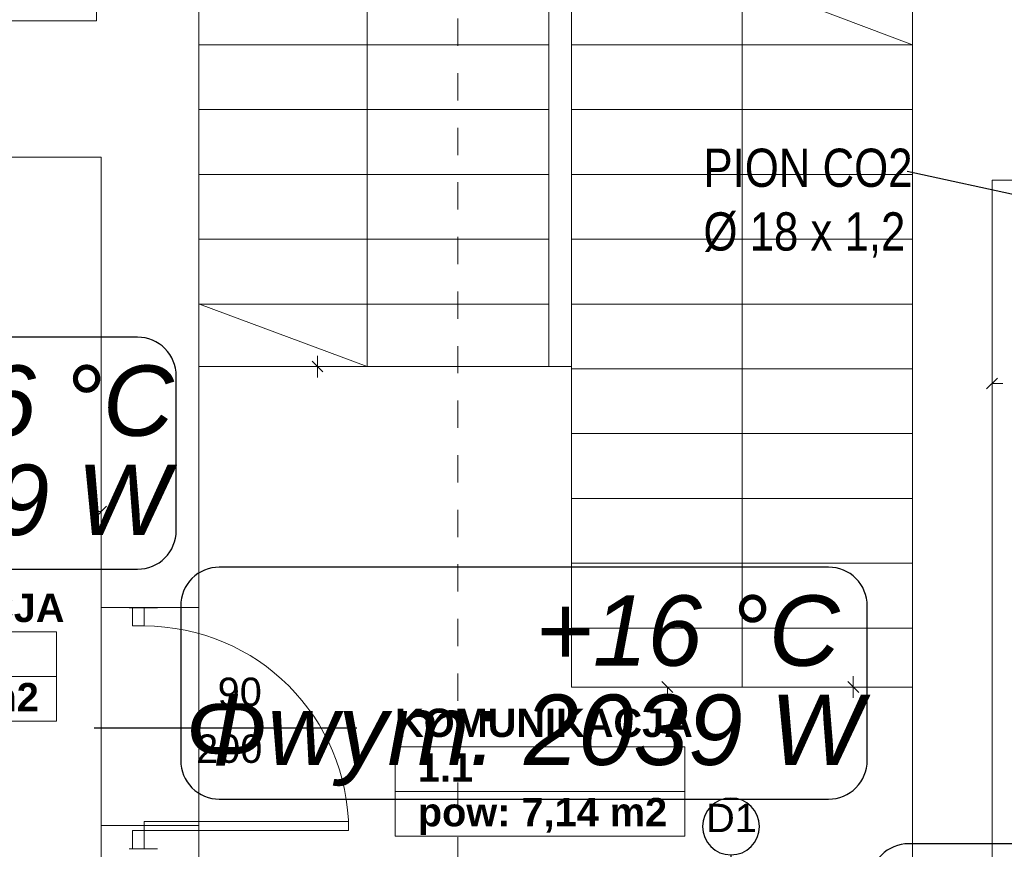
# Model space of a CAD drawing. Header units: millimetres. Extents: x 204754 to 495640, y -178579 to -98814.
# Tile 84 of 179: x 265347 to 269678, y -130082 to -126434. Entities that reach past the tile are written whole.
import ezdxf
from ezdxf import colors
from ezdxf.entities.mleader import LeaderData, LeaderLine
from ezdxf.enums import TextEntityAlignment as Align
from ezdxf.lldxf.tags import DXFTag
from ezdxf.math import Vec2, Vec3

# ---------------------------------------------------------------- set-up
doc = ezdxf.new("R2010")
doc.units = ezdxf.units.MM
doc.header["$MEASUREMENT"] = 0
doc.linetypes.add('Przerywana', pattern=[240, 120, -120])
doc.layers.get('0').update_dxf_attribs({"color": 252, "lineweight": 5})
for name, color, linetype, lineweight in [('840-G Znaczniki ogólne_Nr_pióra__3', 252, 'Continuous', 5), ('IS_opisy', 7, 'Continuous', 35), ('Nowe_! NAZWY POM', 252, 'Continuous', 5), ('Nowe_! NAZWY POM_Nr_pióra__19', 252, 'Continuous', 5), ('Nowe_220-A Ściany', 252, 'Continuous', 5), ('Nowe_220-A Ściany_Nr_pióra__93', 252, 'Continuous', 5), ('Nowe_Drzwi ARCHICAD_Nr_pióra__168', 252, 'Continuous', 5), ('Nowe_Metryczki pomieszczeń ARCHICADa_Nr_pióra__13', 252, 'Continuous', 5), ('Nowe_Nowe_220(1)-A Ściany zewnętrzne_Nr_pióra__57', 252, 'Continuous', 5), ('Nowe_Znaczniki drzwi ARCHICADa', 252, 'Continuous', 5), ('Nowe_Znaczniki drzwi ARCHICADa_Nr_pióra__111', 252, 'Continuous', 5), ('Nowe_Znaczniki drzwi ARCHICADa_Nr_pióra__141', 252, 'Continuous', 5)]:
    doc.layers.add(name, color=color, linetype=linetype, lineweight=lineweight)
doc.layers.add('IS_Text_Konstrukcji', color=7, linetype='Continuous')
doc.styles.add('GENERATED_STYLE_1', font='arial.ttf')
doc.styles.add('GENERATED_STYLE_2', font='arialbd.ttf')
doc.styles.add('Opisowy', font='arial.ttf')
tags = doc.linetypes.add('SOLID', pattern=[10, 10, 0]).pattern_tags.tags
tags[6:7] = [DXFTag(74, 4), DXFTag(75, 0), DXFTag(340, '0'), DXFTag(46, 0.0), DXFTag(50, 0.0), DXFTag(44, 0.0), DXFTag(45, 0.0)]
tags[4:5] = [DXFTag(74, 4), DXFTag(75, 0), DXFTag(340, '0'), DXFTag(46, 0.0), DXFTag(50, 0.0), DXFTag(44, 0.0), DXFTag(45, 0.0)]

# ---------------------------------------------------------------- blocks, each defined once
blk = doc.blocks.new('KOMUNIKACJA_1.2_21', base_point=(264871.5, -129224))
at = {"layer": 'Nowe_Metryczki pomieszczeń ARCHICADa_Nr_pióra__13', "color": 7, "linetype": 'Continuous', "lineweight": 13}
for p, q in [((264234.3, -129125.8), (264234.3, -129518.7)), ((264234.3, -129125.8), (265508.6, -129125.8)), ((265508.6, -129125.8), (265508.6, -129518.7)), ((264234.3, -129322.2), (265508.6, -129322.2)), ((264234.3, -129518.7), (265508.6, -129518.7))]:
    blk.add_line(p, q, dxfattribs=at)
at = {"layer": 'Nowe_Metryczki pomieszczeń ARCHICADa_Nr_pióra__13', "color": 7, "lineweight": 13, "style": 'GENERATED_STYLE_2'}
for tag, p in [('ROOM_NAME', (264234.3, -128957.9)), ('ROOM_NUMBER', (264334.3, -129154.4)), ('ROOM_CALC_AREA', (264334.3, -129350.8))]:
    blk.add_attdef(tag, text='', height=125, dxfattribs=at).set_placement(p, align=Align.TOP_LEFT)
blk = doc.blocks.new('KOMUNIKACJA_1.1_37', base_point=(267635.2, -129729.7))
at = {"layer": 'Nowe_Metryczki pomieszczeń ARCHICADa_Nr_pióra__13', "color": 7, "linetype": 'Continuous', "lineweight": 13}
for p, q in [((266998.1, -129631.5), (266998.1, -130024.3)), ((266998.1, -129631.5), (268272.4, -129631.5)), ((268272.4, -129631.5), (268272.4, -130024.3)), ((266998.1, -129827.9), (268272.4, -129827.9)), ((266998.1, -130024.3), (268272.4, -130024.3))]:
    blk.add_line(p, q, dxfattribs=at)
at = {"layer": 'Nowe_Metryczki pomieszczeń ARCHICADa_Nr_pióra__13', "color": 7, "lineweight": 13, "style": 'GENERATED_STYLE_2'}
for tag, p in [('ROOM_NAME', (266998.1, -129463.6)), ('ROOM_NUMBER', (267098.1, -129660)), ('ROOM_CALC_AREA', (267098.1, -129856.5))]:
    blk.add_attdef(tag, text='', height=125, dxfattribs=at).set_placement(p, align=Align.TOP_LEFT)
blk = doc.blocks.new('D Marker 11_28')
at = {"layer": 'Nowe_Znaczniki drzwi ARCHICADa_Nr_pióra__111', "color": 7, "linetype": 'Continuous', "lineweight": 25}
blk.add_line((0, -927.4), (0, 153.6), dxfattribs=at)
at = {"layer": 'Nowe_Znaczniki drzwi ARCHICADa_Nr_pióra__141', "color": 7, "linetype": 'Continuous', "lineweight": 25}
for start, end in [(0, 180), (180, 0)]:
    blk.add_arc((0, -1052.4), 125, start, end, dxfattribs=at)
at = {"layer": 'Nowe_Znaczniki drzwi ARCHICADa_Nr_pióra__141', "color": 7, "lineweight": 25, "style": 'GENERATED_STYLE_1'}
for tag, rotation, p in [('AC_MarkerText_4', 90, (-19.6, -537.9)), ('AC_WIDO_B_SIZE', 90, (230.4, -537.9)), ('AC_MarkerText_1', 360, (-109.1, -1114.9))]:
    blk.add_attdef(tag, text='', height=125, rotation=rotation, dxfattribs=at).set_placement(p, align=Align.BOTTOM_LEFT)
blk = doc.blocks.new('D Marker 11_2')
at = {"layer": 'Nowe_Znaczniki drzwi ARCHICADa_Nr_pióra__111', "color": 7, "linetype": 'Continuous', "lineweight": 25}
blk.add_line((0, 876.3), (0, -278.6), dxfattribs=at)
at = {"layer": 'Nowe_Znaczniki drzwi ARCHICADa_Nr_pióra__141', "color": 7, "lineweight": 25, "style": 'GENERATED_STYLE_1'}
for tag, p in [('AC_MarkerText_4', (-19.6, 304.8)), ('AC_WIDO_B_SIZE', (230.4, 209.9))]:
    blk.add_attdef(tag, text='', height=125, rotation=90, dxfattribs=at).set_placement(p, align=Align.BOTTOM_LEFT)
blk = doc.blocks.new('podkład 20251118')
at = {"color": 252, "linetype": 'Continuous', "lineweight": 5}
for p, q in [((266680.5, -127983.3), (266633, -127935.8)), ((266633, -127935.8), (266680.5, -127983.3)), ((266656.7, -127959.5), (266656.7, -127912)), ((266656.7, -127959.5), (266656.7, -128007)), ((269647.5, -128010.2), (269600, -128057.7)), ((269623.7, -128033.9), (269671.2, -128033.9)), ((265681, -128621.4), (265728.5, -128573.9)), ((265704.8, -128597.6), (265657.3, -128597.6)), ((269013.5, -129368.7), (269013.5, -129321.2)), ((268219.5, -129392.5), (268172, -129345)), ((269037.3, -129392.5), (268989.8, -129345)), ((268989.8, -129345), (269037.3, -129392.5)), ((268195.8, -129368.7), (268195.8, -129416.2)), ((269013.5, -129368.7), (269013.5, -129416.2))]:
    blk.add_line(p, q, dxfattribs=at)
at = {"layer": '840-G Znaczniki ogólne_Nr_pióra__3', "color": 252, "linetype": 'Przerywana', "lineweight": 5}
blk.add_line((267273.7, -121149.1), (267273.7, -142839.1), dxfattribs=at)
at = {"layer": 'Nowe_! NAZWY POM_Nr_pióra__19', "color": 252, "linetype": 'Continuous', "lineweight": 5}
for p, q in [((265704.8, -127038.4), (263960, -127038.4)), ((265704.8, -128538.4), (265704.8, -127038.4)), ((269623.7, -127139.5), (269623.7, -128639.5)), ((270233.7, -127139.5), (269623.7, -127139.5)), ((267774.3, -127959.5), (266134.3, -127959.5)), ((266134.3, -127959.5), (266134.3, -130589.5)), ((267774.3, -129368.7), (267774.3, -127959.5)), ((265704.8, -131888.4), (265704.8, -128538.4)), ((269623.7, -128639.5), (269623.7, -131799.5)), ((269274.3, -129368.7), (267774.3, -129368.7)), ((269274.3, -130589.5), (269274.3, -129368.7))]:
    blk.add_line(p, q, dxfattribs=at)
at = {"layer": 'Nowe_220-A Ściany', "color": 252, "linetype": 'Continuous', "lineweight": 5}
blk.add_line((265927, -129020.4), (265929, -129018.4), dxfattribs=at)
at = {"layer": 'Nowe_220-A Ściany_Nr_pióra__93', "color": 252, "linetype": 'Continuous', "lineweight": 5}
for p, q in [((265953.6, -129018.4), (265828.6, -129018.4)), ((265843.6, -129020.4), (265828.6, -129020.4)), ((265893.6, -129020.4), (265843.6, -129020.4)), ((265953.6, -129020.4), (265893.6, -129020.4)), ((265953.6, -129020.4), (265953.6, -129018.4)), ((265843.6, -130080.4), (265828.6, -130080.4)), ((265893.6, -130080.4), (265843.6, -130080.4)), ((265953.6, -130080.4), (265893.6, -130080.4))]:
    blk.add_line(p, q, dxfattribs=at)
at = {"layer": 'Nowe_Drzwi ARCHICAD_Nr_pióra__168', "color": 252, "linetype": 'Continuous', "lineweight": 5}
for p, q in [((265893.6, -129020.4), (265843.6, -129020.4)), ((265843.6, -129020.4), (265843.6, -129100.4)), ((265893.6, -129020.4), (265843.6, -129020.4)), ((265893.6, -129100.4), (265893.6, -129020.4)), ((265843.6, -129100.4), (265853.6, -129100.4)), ((265853.6, -129100.4), (265893.6, -129100.4)), ((266793.6, -129960.4), (265893.6, -129960.4)), ((265893.6, -129960.4), (265893.6, -130000.4)), ((266793.6, -130000.4), (266793.6, -129960.4)), ((265853.6, -130000.4), (265843.6, -130000.4)), ((265843.6, -130000.4), (265843.6, -130080.4)), ((265893.6, -130000.4), (265853.6, -130000.4)), ((265893.6, -130080.4), (265893.6, -130000.4)), ((265893.6, -130000.4), (266793.6, -130000.4)), ((265843.6, -130080.4), (265893.6, -130080.4)), ((265893.6, -130080.4), (265843.6, -130080.4))]:
    blk.add_line(p, q, dxfattribs=at)
blk.add_ellipse((265893.6, -130000.4), major_axis=(636.4, 636.4), ratio=1, start_param=5.497787, end_param=7.068583, dxfattribs=at)
at = {"layer": 'Nowe_Nowe_220(1)-A Ściany zewnętrzne_Nr_pióra__57', "color": 252, "linetype": 'Continuous', "lineweight": 5}
for p, q in [((265684.3, -124259.5), (265684.3, -126438.4)), ((266134.3, -124659.5), (266134.3, -130589.5)), ((266134.3, -124659.5), (266134.3, -129989.5)), ((269274.3, -124659.5), (269274.3, -130589.5)), ((266875.2, -126259.5), (266875.2, -127959.5)), ((267674.3, -127959.5), (267674.3, -126259.5)), ((267774.3, -126259.5), (267774.3, -129368.7)), ((268524.3, -129368.7), (268524.3, -126259.5)), ((268524.3, -126259.5), (269274.3, -126544.5)), ((257274.4, -126438.4), (265684.3, -126438.4)), ((267674.3, -126544.5), (266137.3, -126544.5)), ((269274.3, -126544.5), (267774.3, -126544.5)), ((267674.3, -126829.5), (266137.3, -126829.5)), ((269274.3, -126829.5), (267774.3, -126829.5)), ((263363.7, -127038.4), (265704.8, -127038.4)), ((265704.8, -127038.4), (265704.8, -131888.4)), ((267674.3, -127114.5), (266137.3, -127114.5)), ((269274.3, -127114.5), (267774.3, -127114.5)), ((269623.7, -127139.5), (277623.7, -127139.5)), ((269623.7, -131799.5), (269623.7, -127139.5)), ((267674.3, -127399.5), (266137.3, -127399.5)), ((269274.3, -127399.5), (267774.3, -127399.5)), ((267674.3, -127684.5), (266137.3, -127684.5)), ((266875.2, -127959.5), (266137.3, -127684.5)), ((269274.3, -127684.5), (267774.3, -127684.5)), ((266134.3, -127959.5), (267774.3, -127959.5)), ((269274.3, -127969.5), (267774.3, -127969.5)), ((269274.3, -128254.5), (267774.3, -128254.5)), ((269274.3, -128539.5), (267774.3, -128539.5)), ((269274.3, -128824.5), (267774.3, -128824.5)), ((265704.8, -129018.4), (266134.3, -129018.4)), ((269274.3, -129109.5), (267774.3, -129109.5)), ((267774.3, -129368.7), (269274.3, -129368.7)), ((265704.8, -129978.4), (266134.3, -129978.4))]:
    blk.add_line(p, q, dxfattribs=at)
at = {"layer": 'Nowe_! NAZWY POM', "color": 7, "linetype": 'Continuous', "lineweight": 13}
for name, p, values in [('KOMUNIKACJA_1.2_21', (264871.5, -129224), {'ROOM_NAME': 'KOMUNIKACJA', 'ROOM_NUMBER': '1.2', 'ROOM_CALC_AREA': 'pow: 9,59 m2'}), ('KOMUNIKACJA_1.1_37', (267635.2, -129729.7), {'ROOM_NAME': 'KOMUNIKACJA', 'ROOM_NUMBER': '1.1', 'ROOM_CALC_AREA': 'pow: 7,14 m2'})]:
    blk.add_blockref(name, p, dxfattribs=at).add_auto_attribs(values)
at = {"layer": 'Nowe_Znaczniki drzwi ARCHICADa', "color": 7, "linetype": 'Continuous', "lineweight": 25}
ref = blk.add_blockref('D Marker 11_2', (265953.6, -129550.4), dxfattribs=dict(at, rotation=270))
ref.add_attrib('AC_MarkerText_4', '90', dxfattribs={"layer": 'Nowe_Znaczniki drzwi ARCHICADa_Nr_pióra__141', "color": 7, "lineweight": 25, "height": 125, "rotation": 360, "style": 'GENERATED_STYLE_1'}).set_placement((266217.6, -129490), align=Align.BOTTOM_LEFT)
ref.add_attrib('AC_WIDO_B_SIZE', '200', dxfattribs={"layer": 'Nowe_Znaczniki drzwi ARCHICADa_Nr_pióra__141', "color": 7, "lineweight": 25, "height": 125, "rotation": 360, "style": 'GENERATED_STYLE_1'}).set_placement((266122.7, -129740), align=Align.BOTTOM_LEFT)
ref = blk.add_blockref('D Marker 11_28', (268475.3, -131034.5), dxfattribs=dict(at, rotation=180))
ref.add_attrib('AC_MarkerText_1', 'D1', dxfattribs={"layer": 'Nowe_Znaczniki drzwi ARCHICADa_Nr_pióra__141', "color": 7, "lineweight": 25, "height": 125, "rotation": 360, "style": 'GENERATED_STYLE_1'}).set_placement((268366.1, -130044.6), align=Align.BOTTOM_LEFT)
ref.add_attrib('AC_MarkerText_4', '90', dxfattribs={"layer": 'Nowe_Znaczniki drzwi ARCHICADa_Nr_pióra__141', "color": 7, "lineweight": 25, "height": 125, "rotation": 90, "style": 'GENERATED_STYLE_1'}).set_placement((268455.6, -130604.8), align=Align.BOTTOM_LEFT)
ref.add_attrib('AC_WIDO_B_SIZE', '200', dxfattribs={"layer": 'Nowe_Znaczniki drzwi ARCHICADa_Nr_pióra__141', "color": 7, "lineweight": 25, "height": 125, "rotation": 90, "style": 'GENERATED_STYLE_1'}).set_placement((268705.6, -130699.6), align=Align.BOTTOM_LEFT)
blk = doc.blocks.new('_None')

msp = doc.modelspace()

# ---------------------------------------------------------------- linework, layer by layer
at = {"layer": 'IS_Text_Konstrukcji', "linetype": 'SOLID', "ltscale": 10}
for points in [[(263415.3, -128850.5), (265865.3, -128850.5, 0.414214), (266035.3, -128680.5), (266035.3, -128000.5, 0.414214), (265865.3, -127830.5), (263415.3, -127830.5, 0.414214), (263245.3, -128000.5), (263245.3, -128680.5, 0.414214), (263415.3, -128850.5)], [(266224.8, -129861.7), (268904.8, -129861.7, 0.414214), (269074.8, -129691.7), (269074.8, -129011.7, 0.414214), (268904.8, -128841.7), (266224.8, -128841.7, 0.414214), (266054.8, -129011.7), (266054.8, -129691.7, 0.414214), (266224.8, -129861.7)], [(269257.2, -131078.2), (271707.2, -131078.2, 0.414214), (271877.2, -130908.2), (271877.2, -130228.2, 0.414214), (271707.2, -130058.2), (269257.2, -130058.2, 0.414214), (269087.2, -130228.2), (269087.2, -130908.2, 0.414214), (269257.2, -131078.2)]]:
    msp.add_lwpolyline(points, format="xyb", dxfattribs=at)

# ---------------------------------------------------------------- block references
msp.add_blockref('podkład 20251118', (0, 0))

# ---------------------------------------------------------------- texts
at = {"layer": 'IS_Text_Konstrukcji', "linetype": 'SOLID', "ltscale": 10, "char_height": 309.6}
for s, insert, attachment_point in [('\\fArial|b0|i1;+16 °C', (264685.3, -128268.5), 7), ('\\fArial|b0|i1;Φwym: 719 W', (264635.3, -128390.9), 2), ('\\fArial|b0|i1;+16 °C', (267614.8, -129279.7), 7), ('\\fArial|b0|i1;Φwym: 2039 W', (267564.8, -129402.1), 2)]:
    msp.add_mtext(s, dxfattribs=dict(at, insert=insert, attachment_point=attachment_point))

# ---------------------------------------------------------------- leaders
at = {"layer": 'IS_opisy', "lineweight": 25}
ml = msp.add_multileader_mtext('Standard', dxfattribs=at)
ml.set_content('{\\fArial Narrow|b0|i0|c238|p34;PION CO2\\P%%C 18 x 1,2}', color=256, style='Opisowy')
ml.set_leader_properties()
ml.set_arrow_properties(name='NONE')
ml.build(insert=Vec2(0, 0))
ml.multileader.update_dxf_attribs({"dogleg_length": 0.1, "arrow_head_size": 8.61})
ctx = ml.context
ctx.base_point, ctx.char_height, ctx.arrow_head_size, ctx.landing_gap_size, ctx.plane_origin = Vec3(268353.4, -127101.8), 168, 8.61, 0.861, Vec3(271284.6, -129860.7)
notes = []
notes.append((ctx, [(1, (1, 1, 0), (269249.9, -127101.8), (-1, 0), 0.1, [(0, [(269912, -127245.5)], 256, [])])]))
ctx.mtext.insert, ctx.mtext.width, ctx.mtext.flow_direction = Vec3(268354.3, -127001.2), 2253.53, 5
for ctx, leaders in notes:
    for number, flags, end, landing, length, lines in leaders:
        leader = LeaderData()
        leader.index, (leader.has_last_leader_line, leader.has_dogleg_vector, leader.attachment_direction) = number, flags
        leader.last_leader_point, leader.dogleg_vector, leader.dogleg_length = Vec3(end), Vec3(landing), length
        for number, points, colour, breaks in lines:
            line = LeaderLine()
            line.index, line.vertices, line.color, line.breaks = number, Vec3.list(points), colors.encode_raw_color(colour), breaks
            leader.lines.append(line)
        ctx.leaders.append(leader)

doc.saveas('drawing.dxf')
